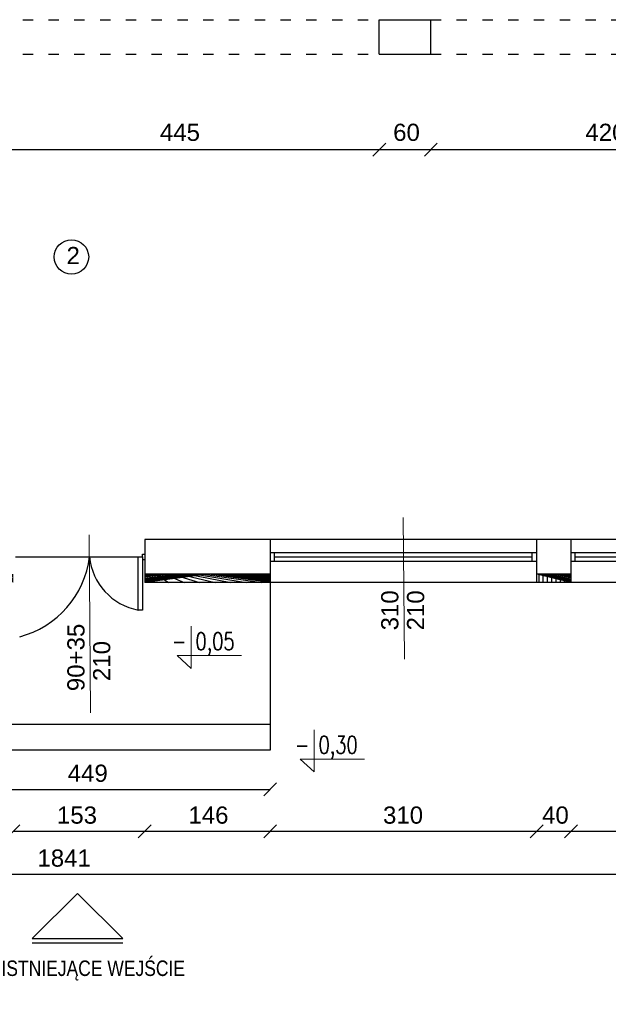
# Model space of a CAD drawing. Header units: millimetres. Extents: x 6814 to 76439, y 4251 to 11598.
# Tile 8 of 30: x 31063 to 31748, y 5374 to 6520. Entities that reach past the tile are written whole.
import ezdxf

# ---------------------------------------------------------------- set-up
doc = ezdxf.new("R2010")
doc.units = ezdxf.units.MM
doc.linetypes.add('ACAD_ISO03W100', pattern=[30, 12, -18])
doc.layers.add('&_opisy_100', color=51, linetype='Continuous', lineweight=20)
doc.layers.add('inne', color=7, linetype='Continuous')
doc.layers.add('R-TAB', color=1, linetype='Continuous')
doc.styles.add('Romans', font='romans.shx', dxfattribs={"width": 0.75})
doc.styles.get("Standard").update_dxf_attribs({"font": 'arial.ttf'})
doc.dimstyles.new('ISO-25', dxfattribs={"dimtxt": 2.5, "dimasz": 2.5, "dimexe": 1.25, "dimexo": 0.625, "dimtad": 1, "dimtxsty": 'Standard', "dimcen": 2.5, "dimadec": 0, "dimazin": 0, "dimtfac": 1, "dimtmove": 0, "dimatfit": 3, "dimfxl": 1, "dimarcsym": 0})

# ---------------------------------------------------------------- blocks, each defined once
blk = doc.blocks.new('_Oblique')
at = {"color": 0, "linetype": 'ByBlock', "lineweight": -2}
blk.add_line((-0.5, -0.5), (0.5, 0.5), dxfattribs=at)
blk = doc.blocks.new('*D186')
at = {"color": 0, "lineweight": -2, "transparency": 16777216}
blk.add_line((31055.97398410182, 5575.780444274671), (31208.97398410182, 5575.780444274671), dxfattribs=at)
at = {"layer": 'Defpoints', "color": 0, "transparency": 16777216}
for p in [(31055.97398410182, 5875.132677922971), (31208.97398410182, 5875.13267804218), (31208.97398410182, 5575.780444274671)]:
    blk.add_point(p, dxfattribs=at)
at = {"color": 0, "lineweight": -2, "transparency": 16777216, "xscale": 15, "yscale": 15, "zscale": 15, "rotation": 180}
blk.add_blockref('_Oblique', (31055.97398410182, 5575.780444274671), dxfattribs=at)
at = {"color": 0, "lineweight": -2, "transparency": 16777216, "xscale": 15, "yscale": 15, "zscale": 15}
blk.add_blockref('_Oblique', (31208.97398410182, 5575.780444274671), dxfattribs=at)
at = {"color": 0, "transparency": 16777216, "insert": (31130.15153942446, 5594.454237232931), "char_height": 20, "attachment_point": 5}
blk.add_mtext('153', dxfattribs=at)
blk = doc.blocks.new('*D187')
at = {"color": 0, "lineweight": -2, "transparency": 16777216}
blk.add_line((31208.97398410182, 5575.780444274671), (31354.97398410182, 5575.780444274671), dxfattribs=at)
at = {"layer": 'Defpoints', "color": 0, "transparency": 16777216}
for p in [(31208.97398410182, 5875.132677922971), (31354.97398410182, 5875.132677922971), (31354.97398410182, 5575.780444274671)]:
    blk.add_point(p, dxfattribs=at)
at = {"color": 0, "lineweight": -2, "transparency": 16777216, "xscale": 15, "yscale": 15, "zscale": 15, "rotation": 180}
blk.add_blockref('_Oblique', (31208.97398410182, 5575.780444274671), dxfattribs=at)
at = {"color": 0, "lineweight": -2, "transparency": 16777216, "xscale": 15, "yscale": 15, "zscale": 15}
blk.add_blockref('_Oblique', (31354.97398410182, 5575.780444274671), dxfattribs=at)
at = {"color": 0, "transparency": 16777216, "insert": (31283.15153942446, 5594.454237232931), "char_height": 20, "attachment_point": 5}
blk.add_mtext('146', dxfattribs=at)
blk = doc.blocks.new('*D188')
at = {"color": 0, "lineweight": -2, "transparency": 16777216}
blk.add_line((31354.97398410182, 5575.780444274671), (31664.97398434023, 5575.780444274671), dxfattribs=at)
at = {"layer": 'Defpoints', "color": 0, "transparency": 16777216}
for p in [(31354.97398410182, 5875.132677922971), (31664.97398434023, 5875.132677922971), (31664.97398434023, 5575.780444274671)]:
    blk.add_point(p, dxfattribs=at)
at = {"color": 0, "lineweight": -2, "transparency": 16777216, "xscale": 15, "yscale": 15, "zscale": 15, "rotation": 180}
blk.add_blockref('_Oblique', (31354.97398410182, 5575.780444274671), dxfattribs=at)
at = {"color": 0, "lineweight": -2, "transparency": 16777216, "xscale": 15, "yscale": 15, "zscale": 15}
blk.add_blockref('_Oblique', (31664.97398434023, 5575.780444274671), dxfattribs=at)
at = {"color": 0, "transparency": 16777216, "insert": (31509.59358487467, 5594.454237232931), "char_height": 20, "attachment_point": 5}
blk.add_mtext('310', dxfattribs=at)
blk = doc.blocks.new('*D189')
at = {"color": 0, "lineweight": -2, "transparency": 16777216}
blk.add_line((31664.97398434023, 5575.780444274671), (31704.97398410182, 5575.780444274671), dxfattribs=at)
at = {"layer": 'Defpoints', "color": 0, "transparency": 16777216}
for p in [(31664.97398434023, 5875.132677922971), (31704.97398410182, 5875.132677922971), (31704.97398410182, 5575.780444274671)]:
    blk.add_point(p, dxfattribs=at)
at = {"color": 0, "lineweight": -2, "transparency": 16777216, "xscale": 15, "yscale": 15, "zscale": 15, "rotation": 180}
blk.add_blockref('_Oblique', (31664.97398434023, 5575.780444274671), dxfattribs=at)
at = {"color": 0, "lineweight": -2, "transparency": 16777216, "xscale": 15, "yscale": 15, "zscale": 15}
blk.add_blockref('_Oblique', (31704.97398410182, 5575.780444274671), dxfattribs=at)
at = {"color": 0, "transparency": 16777216, "insert": (31686.94265613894, 5594.454237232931), "char_height": 20, "attachment_point": 5}
blk.add_mtext('40', dxfattribs=at)
blk = doc.blocks.new('*D190')
at = {"color": 0, "lineweight": -2, "transparency": 16777216}
blk.add_line((31704.97398410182, 5575.780444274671), (32011.97398410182, 5575.780444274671), dxfattribs=at)
at = {"layer": 'Defpoints', "color": 0, "transparency": 16777216}
for p in [(31704.97398410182, 5875.132677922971), (32011.97398410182, 5875.132677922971), (32011.97398410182, 5575.780444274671)]:
    blk.add_point(p, dxfattribs=at)
at = {"color": 0, "lineweight": -2, "transparency": 16777216, "xscale": 15, "yscale": 15, "zscale": 15, "rotation": 180}
blk.add_blockref('_Oblique', (31704.97398410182, 5575.780444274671), dxfattribs=at)
at = {"color": 0, "lineweight": -2, "transparency": 16777216, "xscale": 15, "yscale": 15, "zscale": 15}
blk.add_blockref('_Oblique', (32011.97398410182, 5575.780444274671), dxfattribs=at)
at = {"color": 0, "transparency": 16777216, "insert": (31859.12630520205, 5594.454237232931), "char_height": 20, "attachment_point": 5}
blk.add_mtext('306', dxfattribs=at)
blk = doc.blocks.new('*D193')
at = {"color": 0, "lineweight": -2, "transparency": 16777216}
blk.add_line((30199.97396550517, 5525.780444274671), (32051.97398410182, 5525.780444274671), dxfattribs=at)
at = {"layer": 'Defpoints', "color": 0, "transparency": 16777216}
for p in [(30199.97396550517, 5875.13267816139), (32051.97398410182, 5875.132677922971), (32051.97398410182, 5525.780444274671)]:
    blk.add_point(p, dxfattribs=at)
at = {"color": 0, "lineweight": -2, "transparency": 16777216, "xscale": 15, "yscale": 15, "zscale": 15, "rotation": 180}
blk.add_blockref('_Oblique', (30199.97396550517, 5525.780444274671), dxfattribs=at)
at = {"color": 0, "lineweight": -2, "transparency": 16777216, "xscale": 15, "yscale": 15, "zscale": 15}
blk.add_blockref('_Oblique', (32051.97398410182, 5525.780444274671), dxfattribs=at)
at = {"color": 0, "transparency": 16777216, "insert": (31115.2296713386, 5544.454237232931), "char_height": 20, "attachment_point": 5}
blk.add_mtext('1841', dxfattribs=at)
blk = doc.blocks.new('*D260')
at = {"color": 0, "lineweight": -2, "transparency": 16777216}
blk.add_line((31036.97398410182, 6368.960345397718), (31481.97398410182, 6368.960345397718), dxfattribs=at)
at = {"layer": 'Defpoints', "color": 0, "transparency": 16777216}
for p in [(31036.97398410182, 6480.13267804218), (31481.97398410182, 6480.13267816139), (31481.97398410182, 6368.960345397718)]:
    blk.add_point(p, dxfattribs=at)
at = {"color": 0, "lineweight": -2, "transparency": 16777216, "xscale": 15, "yscale": 15, "zscale": 15, "rotation": 180}
blk.add_blockref('_Oblique', (31036.97398410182, 6368.960345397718), dxfattribs=at)
at = {"color": 0, "lineweight": -2, "transparency": 16777216, "xscale": 15, "yscale": 15, "zscale": 15}
blk.add_blockref('_Oblique', (31481.97398410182, 6368.960345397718), dxfattribs=at)
at = {"color": 0, "transparency": 16777216, "insert": (31249.94933400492, 6388.950344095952), "char_height": 20, "attachment_point": 5}
blk.add_mtext('445', dxfattribs=at)
blk = doc.blocks.new('*D261')
at = {"color": 0, "lineweight": -2, "transparency": 16777216}
blk.add_line((31481.97398410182, 6368.960345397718), (31541.97398410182, 6368.960345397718), dxfattribs=at)
at = {"layer": 'Defpoints', "color": 0, "transparency": 16777216}
for p in [(31481.97398410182, 6480.13267804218), (31541.97398410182, 6480.13267816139), (31541.97398410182, 6368.960345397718)]:
    blk.add_point(p, dxfattribs=at)
at = {"color": 0, "lineweight": -2, "transparency": 16777216, "xscale": 15, "yscale": 15, "zscale": 15, "rotation": 180}
blk.add_blockref('_Oblique', (31481.97398410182, 6368.960345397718), dxfattribs=at)
at = {"color": 0, "lineweight": -2, "transparency": 16777216, "xscale": 15, "yscale": 15, "zscale": 15}
blk.add_blockref('_Oblique', (31541.97398410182, 6368.960345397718), dxfattribs=at)
at = {"color": 0, "transparency": 16777216, "insert": (31513.63733969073, 6388.950344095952), "char_height": 20, "attachment_point": 5}
blk.add_mtext('60', dxfattribs=at)
blk = doc.blocks.new('*D262')
at = {"color": 0, "lineweight": -2, "transparency": 16777216}
blk.add_line((31541.97398410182, 6368.960345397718), (31961.97398410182, 6368.960345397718), dxfattribs=at)
at = {"layer": 'Defpoints', "color": 0, "transparency": 16777216}
for p in [(31541.97398410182, 6480.13267804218), (31961.97398410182, 6480.132677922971), (31961.97398410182, 6368.960345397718)]:
    blk.add_point(p, dxfattribs=at)
at = {"color": 0, "lineweight": -2, "transparency": 16777216, "xscale": 15, "yscale": 15, "zscale": 15, "rotation": 180}
blk.add_blockref('_Oblique', (31541.97398410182, 6368.960345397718), dxfattribs=at)
at = {"color": 0, "lineweight": -2, "transparency": 16777216, "xscale": 15, "yscale": 15, "zscale": 15}
blk.add_blockref('_Oblique', (31961.97398410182, 6368.960345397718), dxfattribs=at)
at = {"color": 0, "transparency": 16777216, "insert": (31745.11189852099, 6388.950344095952), "char_height": 20, "attachment_point": 5}
blk.add_mtext('420', dxfattribs=at)
blk = doc.blocks.new('*D181')
at = {"color": 0, "lineweight": -2, "transparency": 16777216}
blk.add_line((30905.97398410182, 5624.52085496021), (31354.97398410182, 5624.52085496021), dxfattribs=at)
at = {"layer": 'Defpoints', "color": 0, "transparency": 16777216}
for p in [(30905.97398410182, 5772.63267804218), (31354.97398410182, 5772.63267804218), (31354.97398410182, 5624.52085496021)]:
    blk.add_point(p, dxfattribs=at)
at = {"color": 0, "lineweight": -2, "transparency": 16777216, "xscale": 15, "yscale": 15, "zscale": 15, "rotation": 180}
blk.add_blockref('_Oblique', (30905.97398410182, 5624.52085496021), dxfattribs=at)
at = {"color": 0, "lineweight": -2, "transparency": 16777216, "xscale": 15, "yscale": 15, "zscale": 15}
blk.add_blockref('_Oblique', (31354.97398410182, 5624.52085496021), dxfattribs=at)
at = {"color": 0, "transparency": 16777216, "insert": (31142.70071134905, 5643.19464791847), "char_height": 20, "attachment_point": 5}
blk.add_mtext('449', dxfattribs=at)

msp = doc.modelspace()

# ---------------------------------------------------------------- hatches: boundary and pattern name
h = msp.add_hatch()
h.set_pattern_fill('ANSI37', color=256, scale=5)
h.set_pattern_definition([(45, (-1177824529.633136, -935732770.1530455), (-11.22532015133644, 11.22532015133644), []), (135, (-1177824529.633136, -935732770.1530455), (-11.22532015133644, -11.22532015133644), [])])
h.paths.add_polyline_path([(31704.97398410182, 5875.132677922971), (31664.97398410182, 5875.132677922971), (31664.97398410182, 5865.13267804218), (31704.97398410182, 5865.13267804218)])
h.paths.add_polyline_path([(31354.9739838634, 5875.13267804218), (31208.97398410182, 5875.13267804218), (31208.97398410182, 5865.132677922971), (31354.9739838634, 5865.13267816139)])
h.paths.add_polyline_path([(31055.9739838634, 5875.13267804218), (30905.97398410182, 5875.13267804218), (30905.97398410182, 5865.13267804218), (31055.9739838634, 5865.13267804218)])
h.paths.add_polyline_path([(30595.9739838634, 5875.13267804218), (30555.9739838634, 5875.132677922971), (30555.9739838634, 5865.13267804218), (30595.9739838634, 5865.13267804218)])

# ---------------------------------------------------------------- linework, layer by layer
at = {"layer": '&_opisy_100', "color": 0}
for points in [[(31262.87162886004, 5814.25416458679), (31262.87162886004, 5765.257248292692), (31246.80848441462, 5780.290345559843), (31321.67938719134, 5780.290345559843)], [(31406.07135901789, 5693.811641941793), (31406.07135901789, 5644.814725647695), (31390.00821457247, 5659.847822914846), (31464.87911734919, 5659.847822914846)]]:
    msp.add_lwpolyline(points, dxfattribs=at)
at = {"linetype": 'ACAD_ISO03W100', "lineweight": 30}
for p, q in [((31036.97398410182, 6520.13267804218), (31481.97398410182, 6520.13267804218)), ((31541.97398410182, 6520.13267804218), (31961.97398410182, 6520.132677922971)), ((31036.97398410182, 6480.132677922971), (31481.97398410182, 6480.132677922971)), ((31541.97398410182, 6480.132677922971), (31961.97398410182, 6480.132677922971))]:
    msp.add_line(p, q, dxfattribs=at)
at = {"lineweight": 30}
for p, q in [((31481.97398410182, 6520.132677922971), (31541.97398410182, 6520.132677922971)), ((31481.97398410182, 6480.132677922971), (31481.97398410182, 6520.132677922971)), ((31541.97398410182, 6480.132677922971), (31541.97398410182, 6520.132677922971)), ((31481.97398410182, 6480.132677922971), (31541.97398410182, 6480.132677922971)), ((31354.97398410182, 5915.132677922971), (31208.97398410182, 5915.132677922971)), ((31208.97398410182, 5915.132677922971), (31208.97398410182, 5875.132677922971)), ((31354.97398410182, 5915.132677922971), (31354.97398410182, 5875.132677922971)), ((31704.97398434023, 5915.132677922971), (31664.97398410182, 5915.132677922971)), ((31664.97398410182, 5915.132677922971), (31664.97398410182, 5875.132677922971)), ((31704.97398410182, 5915.132677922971), (31704.97398410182, 5875.132677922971)), ((31354.97398410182, 5875.13267804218), (31208.97398434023, 5875.13267804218)), ((31208.97398410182, 5875.13267816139), (31208.97398410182, 5865.132678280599)), ((31354.9739838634, 5875.13267804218), (31354.9739838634, 5865.13267816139)), ((31704.97398434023, 5875.132677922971), (31664.97398434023, 5875.132677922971)), ((31664.97398410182, 5875.13267804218), (31664.97398410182, 5865.13267816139)), ((31704.97398410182, 5875.13267804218), (31704.97398410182, 5865.13267816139)), ((31354.97398410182, 5865.13267816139), (31208.97398410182, 5865.132677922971)), ((31704.9739838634, 5865.13267804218), (31664.9739838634, 5865.13267804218))]:
    msp.add_line(p, q, dxfattribs=at)
at = {"lineweight": 20}
for p, q in [((31509.75472174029, 5940.863551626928), (31511.15897498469, 5776.071638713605)), ((31144.48144898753, 5920.863551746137), (31145.88570223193, 5713.514250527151))]:
    msp.add_line(p, q, dxfattribs=at)
for p, q in [((31664.97398434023, 5915.132677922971), (31354.97398410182, 5915.132677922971)), ((32011.97398434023, 5915.132677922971), (31704.97398410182, 5915.132677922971)), ((31058.47398410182, 5895.132677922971), (31206.47398410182, 5895.132677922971)), ((31201.47398481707, 5833.123040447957), (31201.47398410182, 5895.132677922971)), ((31201.47398410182, 5895.132677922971), (31206.47398410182, 5895.132677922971)), ((31206.47398410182, 5895.132677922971), (31206.47398410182, 5898.132677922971)), ((31206.47398410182, 5898.132677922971), (31208.97398410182, 5898.132677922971)), ((31206.47398410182, 5895.132677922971), (31206.47398410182, 5892.132677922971)), ((31206.47398410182, 5892.132677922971), (31208.97398410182, 5892.132677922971)), ((31206.47398410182, 5892.132677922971), (31206.47398410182, 5833.123040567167)), ((31354.97398410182, 5900.132677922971), (31664.97398410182, 5900.132677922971)), ((31354.97398410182, 5890.132677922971), (31664.97398410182, 5890.132677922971)), ((31359.97398410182, 5890.132677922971), (31359.97398410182, 5900.132677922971)), ((31359.97398410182, 5895.132677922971), (31659.97398410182, 5895.132677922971)), ((31659.97398410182, 5890.132677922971), (31659.97398410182, 5900.132677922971)), ((31704.97398410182, 5900.132677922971), (32011.97398410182, 5900.132677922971)), ((31704.97398410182, 5890.132677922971), (32011.97398410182, 5890.132677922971)), ((31704.97398410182, 5890.132677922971), (31709.97398410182, 5890.132677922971)), ((31709.97398410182, 5890.132677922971), (31709.97398410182, 5900.132677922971)), ((31709.97398410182, 5895.132677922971), (32005.97398410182, 5895.132677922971)), ((31354.97398410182, 5875.13267804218), (31354.97398410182, 5670.13267804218)), ((31664.9739838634, 5865.13267804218), (31354.97398362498, 5865.13267804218)), ((32010.97398362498, 5865.132677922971), (31704.97398362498, 5865.132677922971)), ((31206.47398410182, 5833.123040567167), (31201.47398410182, 5833.123040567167)), ((31354.97398410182, 5700.13267804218), (30905.97398410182, 5700.13267804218)), ((31354.97398410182, 5670.13267804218), (30905.97398410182, 5670.13267804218))]:
    msp.add_line(p, q)
msp.add_circle((31123.7488406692, 6244.082435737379), 20)
for centre, radius, start, end in [((31035.98090134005, 5908.117234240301), 109.4924462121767, 284.5423635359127, 353.1893485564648), ((31214.35829482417, 5901.913707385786), 69.98686522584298, 185.5601094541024, 259.3915624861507)]:
    msp.add_arc(centre, radius, start, end)
at = {"layer": 'inne', "lineweight": 30}
for p, q in [((31130.69836578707, 5503.552017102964), (31078.07413921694, 5450.927790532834)), ((31130.69836578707, 5503.552017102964), (31183.3225923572, 5450.927790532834)), ((31078.07413921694, 5450.927790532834), (31183.3225923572, 5450.927790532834)), ((31078.07413921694, 5445.927790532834), (31183.3225923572, 5445.927790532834))]:
    msp.add_line(p, q, dxfattribs=at)

# ---------------------------------------------------------------- texts
at = {"layer": '&_opisy_100', "color": 0, "char_height": 20.25, "width": 420.6382812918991, "attachment_point": 1, "rotation": 359.99999780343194, "style": 'Romans'}
for s, insert in [('\\A1;- 0,05', (31240.68491230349, 5806.948907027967)), ('\\A1;- 0,30', (31383.88464246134, 5686.50638438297))]:
    msp.add_mtext(s, dxfattribs=dict(at, insert=insert))
at = {"attachment_point": 1}
for s, width, insert, char_height in [('2', 68.36028754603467, (31117.99102650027, 6255.706328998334), 20), ('\\pi170.25906;ISTNIEJĄCE WEJŚCIE', 600.8919314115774, (30821.7928527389, 5425.373614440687), 18)]:
    msp.add_mtext_dynamic_manual_height_columns(s, width=width, gutter_width=12.5, heights=[0], dxfattribs=dict(at, insert=insert, char_height=char_height))
at = {"lineweight": 20, "char_height": 20, "attachment_point": 1, "rotation": 89.99999999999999}
for s, width, insert in [('\\pt0;310', 37.211574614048, (31484.15614233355, 5809.536079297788)), ('210', 37.211574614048, (31514.16560397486, 5809.536079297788)), ('\\pt0,20;90+35', 98.90418893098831, (31118.88286958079, 5738.813303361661)), ('210', 37.211574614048, (31148.8923312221, 5750.576030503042))]:
    msp.add_mtext_dynamic_manual_height_columns(s, width=width, gutter_width=12.5, heights=[0], dxfattribs=dict(at, insert=insert))
at = {"layer": 'R-TAB', "color": 0, "ltscale": 24, "char_height": 30, "width": 2065.84350681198, "attachment_point": 1}
for s, insert in [('\\pi798.17073;ELEWACJA PÓŁNOCNA', (15544.92325592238, 5947.494516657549)), ('\\pi785.39106;ELEWACJA WSCHODNIA', (8399.794037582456, 5538.643684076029))]:
    msp.add_mtext(s, dxfattribs=dict(at, insert=insert))

# ---------------------------------------------------------------- dimensions: what is measured, and where the dimension line sits
for base, p1, p2, picture, middle in [((31481.97398410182, 6368.960345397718), (31036.97398410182, 6480.13267804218), (31481.97398410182, 6480.13267816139), '*D260', (31249.94933400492, 6388.950344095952)), ((31541.97398410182, 6368.960345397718), (31481.97398410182, 6480.13267804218), (31541.97398410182, 6480.13267816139), '*D261', (31513.63733969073, 6388.950344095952)), ((31961.97398410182, 6368.960345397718), (31541.97398410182, 6480.13267804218), (31961.97398410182, 6480.132677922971), '*D262', (31745.11189852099, 6388.950344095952)), ((31208.97398410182, 5575.780444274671), (31055.97398410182, 5875.132677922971), (31208.97398410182, 5875.13267804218), '*D186', (31130.15153942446, 5594.454237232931)), ((31354.97398410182, 5575.780444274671), (31208.97398410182, 5875.132677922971), (31354.97398410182, 5875.132677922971), '*D187', (31283.15153942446, 5594.454237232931)), ((31664.97398434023, 5575.780444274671), (31354.97398410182, 5875.132677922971), (31664.97398434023, 5875.132677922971), '*D188', (31509.59358487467, 5594.454237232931)), ((31704.97398410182, 5575.780444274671), (31664.97398434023, 5875.132677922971), (31704.97398410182, 5875.132677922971), '*D189', (31686.94265613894, 5594.454237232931)), ((31354.97398410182, 5624.52085496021), (30905.97398410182, 5772.63267804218), (31354.97398410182, 5772.63267804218), '*D181', (31142.70071134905, 5643.19464791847))]:
    dim = msp.add_linear_dim(base=base, p1=p1, p2=p2, dimstyle='ISO-25', override={"dimtxt": 20, "dimasz": 15, "dimblk1": 'Oblique', "dimblk2": 'Oblique', "dimsah": 1, "dimse1": 1, "dimse2": 1, "dimtmove": 2})
    dim.commit()
    dim.dimension.update_dxf_attribs({"geometry": picture, "text_midpoint": middle, "dimtype": 160})
for base, p1, p2, text, picture, middle in [((32051.97398410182, 5525.780444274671), (30199.97396550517, 5875.13267816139), (32051.97398410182, 5875.132677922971), '1841', '*D193', (31115.2296713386, 5544.454237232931)), ((32011.97398410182, 5575.780444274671), (31704.97398410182, 5875.132677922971), (32011.97398410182, 5875.132677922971), '306', '*D190', (31859.12630520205, 5594.454237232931))]:
    dim = msp.add_linear_dim(base=base, p1=p1, p2=p2, text=text, dimstyle='ISO-25', override={"dimtxt": 20, "dimasz": 15, "dimblk1": 'Oblique', "dimblk2": 'Oblique', "dimsah": 1, "dimse1": 1, "dimse2": 1, "dimtmove": 2})
    dim.commit()
    dim.dimension.update_dxf_attribs({"geometry": picture, "text_midpoint": middle, "dimtype": 160})

doc.saveas('drawing.dxf')
